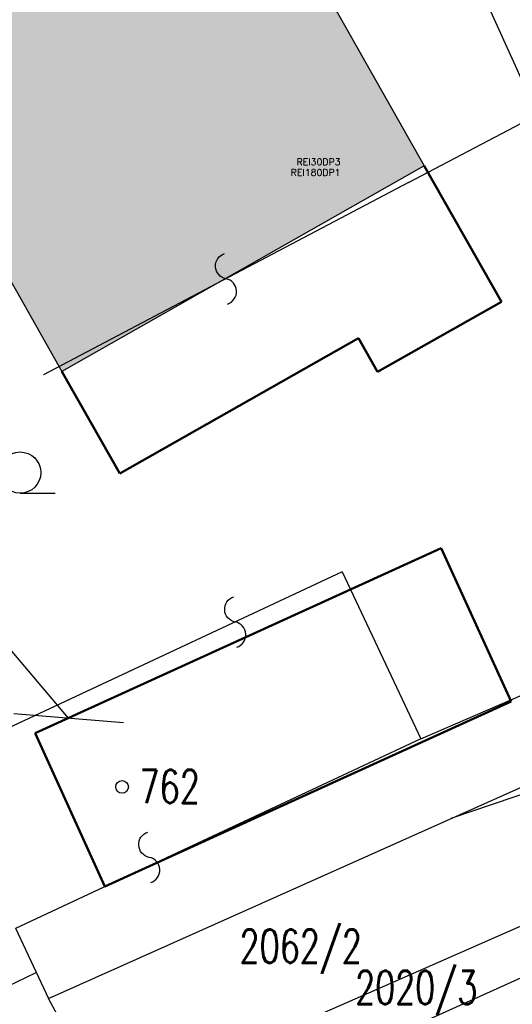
# Model space of a CAD drawing. Header units: millimetres. Extents: x 2886542 to 7567581, y -792623 to 134766.
# Tile 134 of 256: x 4506683 to 4528818, y -527142 to -482834. Entities that reach past the tile are written whole.
import ezdxf

# ---------------------------------------------------------------- set-up
doc = ezdxf.new("R2010")
doc.units = ezdxf.units.MM
for name, color, linetype in [('IN_BP_BOURACI PRACE', 40, 'Continuous'), ('IN_TEXT', 7, 'Continuous'), ('KATASTR', 7, 'Continuous'), ('požárničina', 10, 'Continuous')]:
    doc.layers.add(name, color=color, linetype=linetype)
doc.layers.add('Vrstva 6', color=7, linetype='Continuous', lineweight=0)
doc.styles.add('KOTY', font='SIMPLEX.SHX', dxfattribs={"width": 0.7})
doc.styles.add('ROMAND', font='romand.shx', dxfattribs={"width": 0.85})
doc.styles.get("Standard").update_dxf_attribs({"font": 'arial.ttf'})
doc.linetypes.add('617A', pattern='A,2,-2,2,-2,2,-6,[146,stn.shx,S=0.1,R=0,X=0,Y=0],-6,2,-2,2,-2', length=30)
doc.dimstyles.new('IP 1_100', dxfattribs={"dimscale": 100, "dimtxt": 2.5, "dimasz": 2, "dimexe": 1, "dimexo": 5, "dimgap": 1, "dimtad": 1, "dimdec": 0, "dimzin": 0, "dimdsep": 46, "dimtxsty": 'ROMAND', "dimblk": 'ARCHTICK', "dimcen": 0.09, "dimdle": 1, "dimclrd": 256, "dimclre": 256, "dimclrt": 7, "dimadec": 0, "dimazin": 0, "dimtfac": 1, "dimtdec": 0, "dimtix": 1, "dimtmove": 2, "dimatfit": 3, "dimldrblk": 'OBLIQUE', "dimfxl": 0, "dimtolj": 1, "dimtzin": 0, "dimarcsym": 0})

# ---------------------------------------------------------------- blocks, each defined once
blk = doc.blocks.new('_ArchTick')
at = {"color": 0, "linetype": 'ByBlock', "const_width": 0.15}
blk.add_lwpolyline([(-0.5, -0.5), (0.5, 0.5)], dxfattribs=at)

msp = doc.modelspace()

# ---------------------------------------------------------------- hatches: boundary and pattern name
at = {"layer": 'požárničina', "linetype": 'Continuous', "lineweight": 50}
msp.add_hatch(color=253, dxfattribs=at).paths.add_polyline_path([(4504205.083004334, -452807.4027673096), (4496792.351807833, -452807.4027673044), (4466387.849718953, -452807.4027673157), (4460470.155847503, -456165.6478480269), (4469798.363062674, -472603.2434797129), (4488030.863977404, -462256.4415267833), (4508572.613302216, -498660.9327397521), (4524862.357544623, -489416.6300339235)])

# ---------------------------------------------------------------- linework, layer by layer
at = {"layer": 'IN_BP_BOURACI PRACE', "linetype": '617A', "lineweight": 50, "ltscale": 100}
for p, q in [((4507372.171057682, -514948.1027356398), (4525629.171057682, -506622.1027356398)), ((4525629.171057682, -506622.1027356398), (4528771.171057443, -513512.1027356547)), ((4528771.171057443, -513512.1027356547), (4510515.171057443, -521838.1027356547)), ((4507372.171057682, -514948.1027356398), (4510515.171057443, -521838.1027356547))]:
    msp.add_line(p, q, dxfattribs=at)
at = {"layer": 'KATASTR'}
for p, q in [((4529948.48732967, -487108.7044849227), (4525414.557126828, -477050.0051489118)), ((4524709.181512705, -515189.9449593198), (4599289.909603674, -483001.6101619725)), ((4507972.923971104, -526877.2014331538), (4599289.909603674, -485990.3539803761)), ((4524153.594774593, -490166.8283719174), (4529948.48732967, -487108.7044849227)), ((4524153.594774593, -490166.8283719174), (4507756.589426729, -498819.9782367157)), ((4506702.581568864, -504143.381807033), (4508275.699823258, -504143.381807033)), ((4521172.383602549, -507677.4884054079), (4502946.671197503, -516212.1346949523)), ((4521172.375428, -507677.4922539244), (4524709.181512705, -515189.9449593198)), ((4526078.18816726, -518770.6353857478), (4544781.588279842, -512372.9994390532)), ((4524709.181512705, -515189.9449593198), (4506487.21145342, -523724.7091354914)), ((4510645.41064586, -531774.1281246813), (4547914.509797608, -515390.9179022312)), ((4512767.607425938, -533360.5973869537), (4551631.151180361, -515825.3758193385)), ((4506494.254459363, -523721.411071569), (4507972.923971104, -526877.2014331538)), ((4462605.726199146, -547510.8702323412), (4507422.278027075, -525708.8010349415)), ((4507972.888592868, -526877.1263650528), (4507972.923971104, -526877.2014331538)), ((4510645.41064586, -531774.1281246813), (4507972.923971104, -526877.2014331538))]:
    msp.add_line(p, q, dxfattribs=at)
at = {"layer": 'KATASTR', "color": 7, "lineweight": 50}
for p, q in [((4524862.357544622, -489416.6300339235), (4528330.592376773, -495528.7348992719)), ((4528330.592376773, -495528.7348992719), (4522764.323594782, -498687.3187348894)), ((4521900.64832723, -497165.2921148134), (4511177.148475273, -503250.3509972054)), ((4522764.323594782, -498687.3187348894), (4521900.64832723, -497165.2921148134)), ((4508572.613302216, -498660.9327397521), (4511177.148475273, -503250.3509972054))]:
    msp.add_line(p, q, dxfattribs=at)
at = {"layer": 'KATASTR', "color": 7, "lineweight": 20}
msp.add_line((4507756.589426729, -498819.9782367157), (4524153.594774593, -490166.8283719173), dxfattribs=at)
at = {"layer": 'KATASTR'}
for points in [[(4516020.444004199, -495627.8621778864, 0.774387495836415), (4515955.09210066, -494493.4033043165, -0.7812922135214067), (4515889.789538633, -493359.8009618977)], [(4516434.624482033, -511073.6241657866, 0.774387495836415), (4516369.272578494, -509939.1652922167, -0.7812922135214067), (4516303.970016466, -508805.5629497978)], [(4512570.730911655, -521662.9360570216, 0.774387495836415), (4512505.379008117, -520528.4771834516, -0.7812922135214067), (4512440.076446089, -519394.8748410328)]]:
    msp.add_lwpolyline(points, format="xyb", dxfattribs=at)
for centre, radius in [((4506702.581568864, -503214.4158539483), 928.9659530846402), ((4511282.321655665, -517356.8603290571), 285.6440289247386)]:
    msp.add_circle(centre, radius, dxfattribs=at)
at = {"layer": 'Vrstva 6', "color": 1, "linetype": 'Continuous', "lineweight": 30}
for p, q in [((4504023.294440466, -452485.2335074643), (4524862.357544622, -489416.6300339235)), ((4488030.863977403, -462256.4415267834), (4508572.613302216, -498660.9327397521)), ((4524862.357544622, -489416.6300339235), (4508572.613302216, -498660.9327397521))]:
    msp.add_line(p, q, dxfattribs=at)

# ---------------------------------------------------------------- texts
at = {"layer": 'KATASTR', "char_height": 1500, "width": 486.7659100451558, "attachment_point": 1, "style": 'KOTY'}
for s, insert in [('762', (4512071.056804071, -516589.9839626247)), ('2062/2', (4516565.495120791, -523776.4159290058)), ('2020/3', (4521758.361128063, -525632.0176790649))]:
    msp.add_mtext(s, dxfattribs=dict(at, insert=insert))
at = {"layer": 'požárničina', "color": 1, "lineweight": 30, "char_height": 307.0478349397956, "width": 715315.1191909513, "attachment_point": 3}
for s, insert in [('{\\Ftxt,bigfont|c238;\\PREI30DP3}', (4521098.853170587, -488566.0664947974, 1471.242757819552)), ('{\\Ftxt,bigfont|c238;\\PREI180DP1}', (4521098.853170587, -489044.0714855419, 1471.242757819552))]:
    msp.add_mtext(s, dxfattribs=dict(at, insert=insert))

# ---------------------------------------------------------------- leaders
at = {"layer": 'IN_TEXT'}
msp.add_leader([(4508879.520603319, -514260.6846320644), (4502249.093218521, -506450.1103458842)], dimstyle='IP 1_100', override={"dimasz": 35, "dimtad": 0}, dxfattribs=at)

doc.saveas('drawing.dxf')
